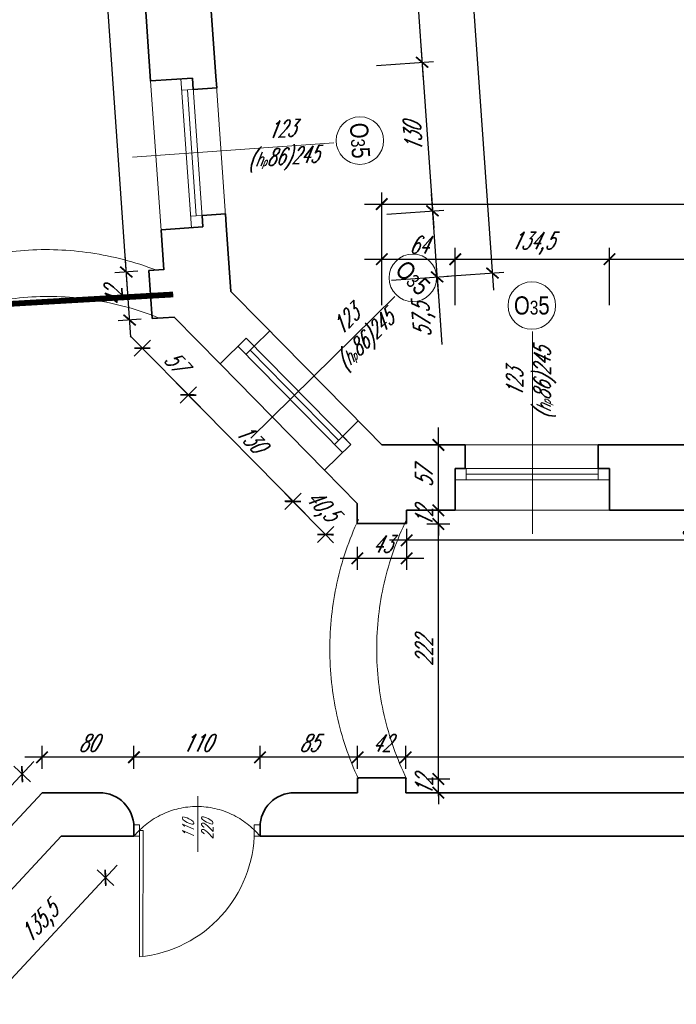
# Model space of a CAD drawing. Header units: millimetres. Extents: x 402 to 79005, y -7782 to 89952.
# Tile 88 of 256: x 22892 to 23465, y 21713 to 22571. Entities that reach past the tile are written whole.
import ezdxf

# ---------------------------------------------------------------- set-up
doc = ezdxf.new("R2010")
doc.units = ezdxf.units.MM
doc.header["$LTSCALE"] = 10
doc.linetypes.add('ACAD_ISO12W100', pattern=[21, 12, -3, 0, -3, 0, -3])
doc.linetypes.add('DASHED', pattern=[19.05, 12.7, -6.35])
doc.layers.get('0').update_dxf_attribs({"lineweight": 0})
doc.layers.get('Defpoints').update_dxf_attribs({"color": 253})
for name, color, linetype, lineweight in [('01 parter - ściany', 253, 'Continuous', 35), ('03-01_okna', 253, 'Continuous', 15), ('03_drzwi', 253, 'Continuous', 15), ('04-1_widok', 253, 'Continuous', 5), ('04-2_nad', 253, 'DASHED', 5), ('05-01_wymiary', 253, 'Continuous', 5), ('05-03_opis', 253, 'Continuous', 5)]:
    doc.layers.add(name, color=color, linetype=linetype, lineweight=lineweight)
doc.styles.add('ariel', font='ARIAL.TTF', dxfattribs={"width": 0.8})
doc.styles.add('ariel_wym', font='simplex.shx', dxfattribs={"width": 0.65, "oblique": 25})
doc.dimstyles.new('ariel 50', dxfattribs={"dimtxt": 15, "dimasz": 10, "dimexe": 10, "dimexo": 0, "dimgap": 5, "dimtad": 1, "dimdec": 1, "dimrnd": 0.5, "dimtxsty": 'ariel_wym', "dimblk": 'ARCHTICK', "dimcen": 2.5, "dimdle": 15, "dimazin": 0, "dimtfac": 1, "dimtdec": 1, "dimtix": 1, "dimtmove": 0, "dimatfit": 3, "dimldrblk": 'DOT', "dimfxl": 0, "dimarcsym": 0})
doc.dimstyles.new('ariel 50 wnętrze', dxfattribs={"dimtxt": 15, "dimasz": 10, "dimexe": 10, "dimexo": 0, "dimgap": 5, "dimtad": 1, "dimdec": 1, "dimrnd": 0.5, "dimtxsty": 'ariel_wym', "dimblk": 'ARCHTICK', "dimcen": 2.5, "dimdle": 15, "dimazin": 0, "dimtfac": 1, "dimtdec": 1, "dimtix": 1, "dimtmove": 0, "dimatfit": 3, "dimldrblk": 'DOT', "dimfxl": 0, "dimarcsym": 0})

# ---------------------------------------------------------------- blocks, each defined once
blk = doc.blocks.new('_ArchTick')
at = {"color": 0, "linetype": 'ByBlock', "const_width": 0.15}
blk.add_lwpolyline([(-0.5, -0.5), (0.5, 0.5)], dxfattribs=at)
blk = doc.blocks.new('*D2127')
at = {"layer": '05-01_wymiary', "color": 0, "lineweight": -2}
for p, q in [((23208.06, 22322.36), (23208.06, 22372.36)), ((23272.09, 22322.36), (23272.09, 22372.36)), ((23193.06, 22362.36), (23287.09, 22362.36))]:
    blk.add_line(p, q, dxfattribs=at)
at = {"layer": 'Defpoints', "color": 0}
for p in [(23272.09, 22362.36), (23208.06, 22200.69), (23272.09, 22143.69)]:
    blk.add_point(p, dxfattribs=at)
at = {"layer": '05-01_wymiary', "color": 0, "lineweight": -2, "xscale": 10, "yscale": 10, "zscale": 10, "rotation": 180}
blk.add_blockref('_ArchTick', (23208.06, 22362.36), dxfattribs=at)
at = {"layer": '05-01_wymiary', "color": 0, "lineweight": -2, "xscale": 10, "yscale": 10, "zscale": 10}
blk.add_blockref('_ArchTick', (23272.09, 22362.36), dxfattribs=at)
at = {"layer": '05-01_wymiary', "color": 0, "insert": (23240.07, 22374.86), "char_height": 15, "attachment_point": 5, "style": 'ariel_wym'}
blk.add_mtext('64', dxfattribs=at)
blk = doc.blocks.new('_Dot')
at = {"color": 0, "linetype": 'ByBlock', "lineweight": -2}
blk.add_line((-0.5, 0), (-1, 0), dxfattribs=at)
at = {"color": 0, "linetype": 'ByBlock', "const_width": 0.5}
blk.add_lwpolyline([(-0.25, 0, 1), (0.25, 0, 1)], format="xyb", close=True, dxfattribs=at)
blk = doc.blocks.new('*D2128')
at = {"layer": '05-01_wymiary', "color": 0, "lineweight": -2}
for p, q in [((23272.09, 22322.36), (23272.09, 22372.36)), ((23406.5, 22322.36), (23406.5, 22372.36)), ((23257.09, 22362.36), (23421.5, 22362.36))]:
    blk.add_line(p, q, dxfattribs=at)
at = {"layer": 'Defpoints', "color": 0}
for p in [(23406.5, 22362.36), (23272.09, 22143.69), (23406.5, 22143.69)]:
    blk.add_point(p, dxfattribs=at)
at = {"layer": '05-01_wymiary', "color": 0, "lineweight": -2, "xscale": 10, "yscale": 10, "zscale": 10, "rotation": 180}
blk.add_blockref('_ArchTick', (23272.09, 22362.36), dxfattribs=at)
at = {"layer": '05-01_wymiary', "color": 0, "lineweight": -2, "xscale": 10, "yscale": 10, "zscale": 10}
blk.add_blockref('_ArchTick', (23406.5, 22362.36), dxfattribs=at)
at = {"layer": '05-01_wymiary', "color": 0, "insert": (23339.3, 22376.29), "char_height": 15, "attachment_point": 5, "style": 'ariel_wym'}
blk.add_mtext('134,5', dxfattribs=at)
blk = doc.blocks.new('*D2129')
at = {"layer": '05-01_wymiary', "color": 0, "lineweight": -2}
for p, q in [((23406.5, 22322.36), (23406.5, 22372.36)), ((23598, 22322.36), (23598, 22372.36)), ((23391.5, 22362.36), (23613, 22362.36))]:
    blk.add_line(p, q, dxfattribs=at)
at = {"layer": 'Defpoints', "color": 0}
for p in [(23598, 22362.36), (23406.5, 22143.69), (23598, 22143.69)]:
    blk.add_point(p, dxfattribs=at)
at = {"layer": '05-01_wymiary', "color": 0, "lineweight": -2, "xscale": 10, "yscale": 10, "zscale": 10, "rotation": 180}
blk.add_blockref('_ArchTick', (23406.5, 22362.36), dxfattribs=at)
at = {"layer": '05-01_wymiary', "color": 0, "lineweight": -2, "xscale": 10, "yscale": 10, "zscale": 10}
blk.add_blockref('_ArchTick', (23598, 22362.36), dxfattribs=at)
at = {"layer": '05-01_wymiary', "color": 0, "insert": (23502.25, 22376.29), "char_height": 15, "attachment_point": 5, "style": 'ariel_wym'}
blk.add_mtext('191,5', dxfattribs=at)
blk = doc.blocks.new('*D2132')
at = {"layer": '05-01_wymiary', "color": 0, "lineweight": -2}
for p, q in [((23208.06, 22370.44), (23208.06, 22420.44)), ((23841.38, 22370.44), (23841.38, 22420.44)), ((23193.06, 22410.44), (23856.38, 22410.44))]:
    blk.add_line(p, q, dxfattribs=at)
at = {"layer": 'Defpoints', "color": 0}
for p in [(23841.38, 22410.44), (23208.06, 22200.69), (23841.38, 22200.69)]:
    blk.add_point(p, dxfattribs=at)
at = {"layer": '05-01_wymiary', "color": 0, "lineweight": -2, "xscale": 10, "yscale": 10, "zscale": 10, "rotation": 180}
blk.add_blockref('_ArchTick', (23208.06, 22410.44), dxfattribs=at)
at = {"layer": '05-01_wymiary', "color": 0, "lineweight": -2, "xscale": 10, "yscale": 10, "zscale": 10}
blk.add_blockref('_ArchTick', (23841.38, 22410.44), dxfattribs=at)
at = {"layer": '05-01_wymiary', "color": 0, "insert": (23524.72, 22424.37), "char_height": 15, "attachment_point": 5, "style": 'ariel_wym'}
blk.add_mtext('633,5', dxfattribs=at)
blk = doc.blocks.new('*D2529')
at = {"layer": '05-01_wymiary', "color": 0, "lineweight": -2}
for p, q in [((23228.94, 21918.51), (23228.94, 21938.51)), ((24054, 21918.51), (24054, 21938.51)), ((24069, 21928.51), (23213.94, 21928.51))]:
    blk.add_line(p, q, dxfattribs=at)
at = {"layer": 'Defpoints', "color": 0}
for p in [(23228.94, 21928.51), (23228.94, 21897.69), (24054, 21859.69)]:
    blk.add_point(p, dxfattribs=at)
at = {"layer": '05-01_wymiary', "color": 0, "lineweight": -2, "xscale": 10, "yscale": 10, "zscale": 10, "rotation": 180}
blk.add_blockref('_ArchTick', (23228.94, 21928.51), dxfattribs=at)
at = {"layer": '05-01_wymiary', "color": 0, "lineweight": -2, "xscale": 10, "yscale": 10, "zscale": 10}
blk.add_blockref('_ArchTick', (24054, 21928.51), dxfattribs=at)
at = {"layer": '05-01_wymiary', "color": 0, "insert": (23641.47, 21941.01), "char_height": 15, "attachment_point": 5, "style": 'ariel_wym'}
blk.add_mtext('825', dxfattribs=at)
blk = doc.blocks.new('*D2530')
at = {"layer": '05-01_wymiary', "color": 0, "lineweight": -2}
for p, q in [((23186.94, 21918.51), (23186.94, 21938.51)), ((23228.94, 21918.51), (23228.94, 21938.51)), ((23243.94, 21928.51), (23171.94, 21928.51))]:
    blk.add_line(p, q, dxfattribs=at)
at = {"layer": 'Defpoints', "color": 0}
for p in [(23186.94, 21928.51), (23186.94, 21897.69), (23228.94, 21897.69)]:
    blk.add_point(p, dxfattribs=at)
at = {"layer": '05-01_wymiary', "color": 0, "lineweight": -2, "xscale": 10, "yscale": 10, "zscale": 10, "rotation": 180}
blk.add_blockref('_ArchTick', (23186.94, 21928.51), dxfattribs=at)
at = {"layer": '05-01_wymiary', "color": 0, "lineweight": -2, "xscale": 10, "yscale": 10, "zscale": 10}
blk.add_blockref('_ArchTick', (23228.94, 21928.51), dxfattribs=at)
at = {"layer": '05-01_wymiary', "color": 0, "insert": (23207.94, 21941.01), "char_height": 15, "attachment_point": 5, "style": 'ariel_wym'}
blk.add_mtext('42', dxfattribs=at)
blk = doc.blocks.new('*D2531')
at = {"layer": '05-01_wymiary', "color": 0, "lineweight": -2}
for p, q in [((23101.94, 21918.51), (23101.94, 21938.51)), ((23186.94, 21918.51), (23186.94, 21938.51)), ((23201.94, 21928.51), (23086.94, 21928.51))]:
    blk.add_line(p, q, dxfattribs=at)
at = {"layer": 'Defpoints', "color": 0}
for p in [(23101.94, 21928.51), (23186.94, 21897.69), (23101.94, 21859.69)]:
    blk.add_point(p, dxfattribs=at)
at = {"layer": '05-01_wymiary', "color": 0, "lineweight": -2, "xscale": 10, "yscale": 10, "zscale": 10, "rotation": 180}
blk.add_blockref('_ArchTick', (23101.94, 21928.51), dxfattribs=at)
at = {"layer": '05-01_wymiary', "color": 0, "lineweight": -2, "xscale": 10, "yscale": 10, "zscale": 10}
blk.add_blockref('_ArchTick', (23186.94, 21928.51), dxfattribs=at)
at = {"layer": '05-01_wymiary', "color": 0, "insert": (23144.44, 21941.01), "char_height": 15, "attachment_point": 5, "style": 'ariel_wym'}
blk.add_mtext('85', dxfattribs=at)
blk = doc.blocks.new('*D2532')
at = {"layer": '05-01_wymiary', "color": 0, "lineweight": -2}
for p, q in [((22991.94, 21918.51), (22991.94, 21938.51)), ((23101.94, 21918.51), (23101.94, 21938.51)), ((23116.94, 21928.51), (22976.94, 21928.51))]:
    blk.add_line(p, q, dxfattribs=at)
at = {"layer": 'Defpoints', "color": 0}
for p in [(22991.94, 21928.51), (22991.94, 21859.69), (23101.94, 21859.69)]:
    blk.add_point(p, dxfattribs=at)
at = {"layer": '05-01_wymiary', "color": 0, "lineweight": -2, "xscale": 10, "yscale": 10, "zscale": 10, "rotation": 180}
blk.add_blockref('_ArchTick', (22991.94, 21928.51), dxfattribs=at)
at = {"layer": '05-01_wymiary', "color": 0, "lineweight": -2, "xscale": 10, "yscale": 10, "zscale": 10}
blk.add_blockref('_ArchTick', (23101.94, 21928.51), dxfattribs=at)
at = {"layer": '05-01_wymiary', "color": 0, "insert": (23046.94, 21941.01), "char_height": 15, "attachment_point": 5, "style": 'ariel_wym'}
blk.add_mtext('110', dxfattribs=at)
blk = doc.blocks.new('*D2533')
at = {"layer": '05-01_wymiary', "color": 0, "lineweight": -2}
for p, q in [((22911.94, 21918.51), (22911.94, 21938.51)), ((22991.94, 21918.51), (22991.94, 21938.51)), ((23006.94, 21928.51), (22896.94, 21928.51))]:
    blk.add_line(p, q, dxfattribs=at)
at = {"layer": 'Defpoints', "color": 0}
for p in [(22911.94, 21928.51), (22911.94, 21897.69), (22991.94, 21859.69)]:
    blk.add_point(p, dxfattribs=at)
at = {"layer": '05-01_wymiary', "color": 0, "lineweight": -2, "xscale": 10, "yscale": 10, "zscale": 10, "rotation": 180}
blk.add_blockref('_ArchTick', (22911.94, 21928.51), dxfattribs=at)
at = {"layer": '05-01_wymiary', "color": 0, "lineweight": -2, "xscale": 10, "yscale": 10, "zscale": 10}
blk.add_blockref('_ArchTick', (22991.94, 21928.51), dxfattribs=at)
at = {"layer": '05-01_wymiary', "color": 0, "insert": (22951.94, 21941.01), "char_height": 15, "attachment_point": 5, "style": 'ariel_wym'}
blk.add_mtext('80', dxfattribs=at)
blk = doc.blocks.new('*D2534')
at = {"layer": '05-01_wymiary', "color": 0, "lineweight": -2}
for p, q in [((22977.42, 21834.6), (22864.5, 21713.36)), ((22959.88, 21830.44), (22974.51, 21816.81)), ((22867.4, 21731.15), (22882.04, 21717.52))]:
    blk.add_line(p, q, dxfattribs=at)
at = {"layer": 'Defpoints', "color": 0}
for p in [(22928.47, 21859.69), (22836, 21760.4), (22874.72, 21724.33)]:
    blk.add_point(p, dxfattribs=at)
at = {"layer": '05-01_wymiary', "color": 0, "lineweight": -2, "xscale": 10, "yscale": 10, "zscale": 10}
for p, rotation in [((22967.19, 21823.62), 47.035505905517), ((22874.72, 21724.33), 227.035505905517)]:
    blk.add_blockref('_ArchTick', p, dxfattribs=dict(at, rotation=rotation))
at = {"layer": '05-01_wymiary', "color": 0, "insert": (22910.76, 21783.47), "char_height": 15, "attachment_point": 5, "rotation": 47.03551, "style": 'ariel_wym'}
blk.add_mtext('135,5', dxfattribs=at)
blk = doc.blocks.new('*D2538')
at = {"layer": '05-01_wymiary', "color": 0, "lineweight": -2}
for p, q in [((23257.34, 21909.69), (23257.34, 21919.69)), ((23247.34, 21909.69), (23267.34, 21909.69)), ((23257.34, 21897.69), (23257.34, 21909.69)), ((23247.34, 21897.69), (23267.34, 21897.69)), ((23257.34, 21897.69), (23257.34, 21887.69))]:
    blk.add_line(p, q, dxfattribs=at)
at = {"layer": 'Defpoints', "color": 0}
for p in [(23229.69, 21909.69), (23257.34, 21909.69), (23228.94, 21897.69)]:
    blk.add_point(p, dxfattribs=at)
at = {"layer": '05-01_wymiary', "color": 0, "lineweight": -2, "xscale": 10, "yscale": 10, "zscale": 10}
for p, rotation in [((23257.34, 21909.69), 270), ((23257.34, 21897.69), 90)]:
    blk.add_blockref('_ArchTick', p, dxfattribs=dict(at, rotation=rotation))
at = {"layer": '05-01_wymiary', "color": 0, "insert": (23244.84, 21903.69), "char_height": 15, "attachment_point": 5, "rotation": 90, "style": 'ariel_wym'}
blk.add_mtext('12', dxfattribs=at)
blk = doc.blocks.new('*D2539')
at = {"layer": '05-01_wymiary', "color": 0, "lineweight": -2}
for p, q in [((23257.34, 21894.69), (23257.34, 22146.79)), ((23247.34, 22131.79), (23267.34, 22131.79)), ((23247.34, 21909.69), (23267.34, 21909.69))]:
    blk.add_line(p, q, dxfattribs=at)
at = {"layer": 'Defpoints', "color": 0}
for p in [(23228.06, 22131.79), (23257.34, 22131.79), (23229.69, 21909.69)]:
    blk.add_point(p, dxfattribs=at)
at = {"layer": '05-01_wymiary', "color": 0, "lineweight": -2, "xscale": 10, "yscale": 10, "zscale": 10}
for p, rotation in [((23257.34, 22131.79), 90), ((23257.34, 21909.69), 270)]:
    blk.add_blockref('_ArchTick', p, dxfattribs=dict(at, rotation=rotation))
at = {"layer": '05-01_wymiary', "color": 0, "insert": (23244.84, 22020.74), "char_height": 15, "attachment_point": 5, "rotation": 90, "style": 'ariel_wym'}
blk.add_mtext('222', dxfattribs=at)
blk = doc.blocks.new('*D2540')
at = {"layer": '05-01_wymiary', "color": 0, "lineweight": -2}
for p, q in [((23257.34, 22143.69), (23257.34, 22153.69)), ((23247.34, 22143.69), (23267.34, 22143.69)), ((23257.34, 22131.79), (23257.34, 22143.69)), ((23247.34, 22131.79), (23267.34, 22131.79)), ((23257.34, 22131.79), (23257.34, 22121.79))]:
    blk.add_line(p, q, dxfattribs=at)
at = {"layer": 'Defpoints', "color": 0}
for p in [(23229.72, 22143.69), (23257.34, 22143.69), (23228.06, 22131.79)]:
    blk.add_point(p, dxfattribs=at)
at = {"layer": '05-01_wymiary', "color": 0, "lineweight": -2, "xscale": 10, "yscale": 10, "zscale": 10}
for p, rotation in [((23257.34, 22143.69), 270), ((23257.34, 22131.79), 90)]:
    blk.add_blockref('_ArchTick', p, dxfattribs=dict(at, rotation=rotation))
at = {"layer": '05-01_wymiary', "color": 0, "insert": (23244.84, 22137.74), "char_height": 15, "attachment_point": 5, "rotation": 90, "style": 'ariel_wym'}
blk.add_mtext('12', dxfattribs=at)
blk = doc.blocks.new('*D2541')
at = {"layer": '05-01_wymiary', "color": 0, "lineweight": -2}
for p, q in [((23257.34, 22128.69), (23257.34, 22215.69)), ((23247.34, 22200.69), (23267.34, 22200.69)), ((23247.34, 22143.69), (23267.34, 22143.69))]:
    blk.add_line(p, q, dxfattribs=at)
at = {"layer": 'Defpoints', "color": 0}
for p in [(23229.72, 22200.69), (23257.34, 22200.69), (23229.72, 22143.69)]:
    blk.add_point(p, dxfattribs=at)
at = {"layer": '05-01_wymiary', "color": 0, "lineweight": -2, "xscale": 10, "yscale": 10, "zscale": 10}
for p, rotation in [((23257.34, 22200.69), 90), ((23257.34, 22143.69), 270)]:
    blk.add_blockref('_ArchTick', p, dxfattribs=dict(at, rotation=rotation))
at = {"layer": '05-01_wymiary', "color": 0, "insert": (23244.84, 22172.19), "char_height": 15, "attachment_point": 5, "rotation": 90, "style": 'ariel_wym'}
blk.add_mtext('57', dxfattribs=at)
blk = doc.blocks.new('*D2546')
at = {"layer": '05-01_wymiary', "color": 0, "lineweight": -2}
for p, q in [((23229.69, 22127.52), (23229.69, 22107.52)), ((23732.87, 22127.52), (23732.87, 22107.52)), ((23747.87, 22117.52), (23214.69, 22117.52))]:
    blk.add_line(p, q, dxfattribs=at)
at = {"layer": 'Defpoints', "color": 0}
for p in [(23229.69, 22132.29), (23732.87, 22132.29), (23229.69, 22117.52)]:
    blk.add_point(p, dxfattribs=at)
at = {"layer": '05-01_wymiary', "color": 0, "lineweight": -2, "xscale": 10, "yscale": 10, "zscale": 10, "rotation": 180}
blk.add_blockref('_ArchTick', (23229.69, 22117.52), dxfattribs=at)
at = {"layer": '05-01_wymiary', "color": 0, "lineweight": -2, "xscale": 10, "yscale": 10, "zscale": 10}
blk.add_blockref('_ArchTick', (23732.87, 22117.52), dxfattribs=at)
at = {"layer": '05-01_wymiary', "color": 0, "insert": (23481.28, 22130.02), "char_height": 15, "attachment_point": 5, "style": 'ariel_wym'}
blk.add_mtext('503', dxfattribs=at)
blk = doc.blocks.new('*D2547')
at = {"layer": '05-01_wymiary', "color": 0, "lineweight": -2}
for p, q in [((23186.69, 22111.82), (23186.69, 22091.82)), ((23229.69, 22111.82), (23229.69, 22091.82)), ((23244.69, 22101.82), (23171.69, 22101.82))]:
    blk.add_line(p, q, dxfattribs=at)
at = {"layer": 'Defpoints', "color": 0}
for p in [(23186.69, 22132.29), (23229.69, 22132.29), (23186.69, 22101.82)]:
    blk.add_point(p, dxfattribs=at)
at = {"layer": '05-01_wymiary', "color": 0, "lineweight": -2, "xscale": 10, "yscale": 10, "zscale": 10, "rotation": 180}
blk.add_blockref('_ArchTick', (23186.69, 22101.82), dxfattribs=at)
at = {"layer": '05-01_wymiary', "color": 0, "lineweight": -2, "xscale": 10, "yscale": 10, "zscale": 10}
blk.add_blockref('_ArchTick', (23229.69, 22101.82), dxfattribs=at)
at = {"layer": '05-01_wymiary', "color": 0, "insert": (23208.19, 22114.32), "char_height": 15, "attachment_point": 5, "style": 'ariel_wym'}
blk.add_mtext('43', dxfattribs=at)
blk = doc.blocks.new('*D1948')
at = {"layer": '05-01_wymiary', "color": 0, "lineweight": -2}
for p, q in [((23227.46, 22758.87), (23244.24, 22518.96)), ((23188.61, 22741.12), (23238.48, 22744.6)), ((23203.29, 22531.13), (23253.17, 22534.62))]:
    blk.add_line(p, q, dxfattribs=at)
at = {"layer": 'Defpoints', "color": 0}
for p in [(22991.9, 22727.36), (23243.19, 22533.92), (23006.58, 22517.37)]:
    blk.add_point(p, dxfattribs=at)
at = {"layer": '05-01_wymiary', "color": 0, "lineweight": -2, "xscale": 10, "yscale": 10, "zscale": 10}
for p, rotation in [((23228.51, 22743.91), 94.00000000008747), ((23243.19, 22533.92), 274.0000000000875)]:
    blk.add_blockref('_ArchTick', p, dxfattribs=dict(at, rotation=rotation))
at = {"layer": '05-01_wymiary', "color": 0, "insert": (23221.96, 22637.94), "char_height": 15, "attachment_point": 5, "rotation": 94, "style": 'ariel_wym'}
blk.add_mtext('210,5', dxfattribs=at)
blk = doc.blocks.new('*D1949')
at = {"layer": '05-01_wymiary', "color": 0, "lineweight": -2}
for p, q in [((23242.15, 22548.88), (23253.29, 22389.52)), ((23203.29, 22531.13), (23253.17, 22534.62)), ((23212.34, 22401.69), (23262.22, 22405.18))]:
    blk.add_line(p, q, dxfattribs=at)
at = {"layer": 'Defpoints', "color": 0}
for p in [(23006.58, 22517.37), (23252.24, 22404.48), (23015.63, 22387.94)]:
    blk.add_point(p, dxfattribs=at)
at = {"layer": '05-01_wymiary', "color": 0, "lineweight": -2, "xscale": 10, "yscale": 10, "zscale": 10}
for p, rotation in [((23243.19, 22533.92), 94.00000000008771), ((23252.24, 22404.48), 274.0000000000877)]:
    blk.add_blockref('_ArchTick', p, dxfattribs=dict(at, rotation=rotation))
at = {"layer": '05-01_wymiary', "color": 0, "insert": (23235.25, 22468.33), "char_height": 15, "attachment_point": 5, "rotation": 94, "style": 'ariel_wym'}
blk.add_mtext('130', dxfattribs=at)
blk = doc.blocks.new('*D1950')
at = {"layer": '05-01_wymiary', "color": 0, "lineweight": -2}
for p, q in [((23251.2, 22419.44), (23257.31, 22331.99)), ((23212.34, 22401.69), (23262.22, 22405.18)), ((23216.36, 22344.16), (23266.24, 22347.65)), ((23256.27, 22346.95), (23260.39, 22287.95))]:
    blk.add_line(p, q, dxfattribs=at)
at = {"layer": 'Defpoints', "color": 0}
for p in [(23015.63, 22387.94), (23256.27, 22346.95), (23076.52, 22334.38)]:
    blk.add_point(p, dxfattribs=at)
at = {"layer": '05-01_wymiary', "color": 0, "lineweight": -2, "xscale": 10, "yscale": 10, "zscale": 10}
for p, rotation in [((23252.24, 22404.48), 94.00000000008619), ((23256.27, 22346.95), 274.0000000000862)]:
    blk.add_blockref('_ArchTick', p, dxfattribs=dict(at, rotation=rotation))
at = {"layer": '05-01_wymiary', "color": 0, "insert": (23244.94, 22309.25), "char_height": 15, "attachment_point": 5, "rotation": 94, "style": 'ariel_wym'}
blk.add_mtext('57,5', dxfattribs=at)
blk = doc.blocks.new('*D1951')
at = {"layer": '05-01_wymiary', "color": 0, "lineweight": -2}
for p, q in [((23305.56, 22335.36), (23189.39, 23996.59)), ((23150.54, 23978.84), (23200.41, 23982.33)), ((23264.61, 22347.54), (23314.49, 22351.02))]:
    blk.add_line(p, q, dxfattribs=at)
at = {"layer": 'Defpoints', "color": 0}
for p in [(23190.44, 23981.63), (22962.45, 23965.69), (23076.52, 22334.38)]:
    blk.add_point(p, dxfattribs=at)
at = {"layer": '05-01_wymiary', "color": 0, "lineweight": -2, "xscale": 10, "yscale": 10, "zscale": 10}
for p, rotation in [((23190.44, 23981.63), 94.00000000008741), ((23304.51, 22350.33), 274.0000000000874)]:
    blk.add_blockref('_ArchTick', p, dxfattribs=dict(at, rotation=rotation))
at = {"layer": '05-01_wymiary', "color": 0, "insert": (23233.58, 23165.01), "char_height": 15, "attachment_point": 5, "rotation": 94, "style": 'ariel_wym'}
blk.add_mtext('1635,5', dxfattribs=at)
blk = doc.blocks.new('*D1952')
at = {"layer": '05-01_wymiary', "color": 0, "lineweight": -2}
for p, q in [((22989.31, 22294.37), (22984.28, 22366.2)), ((22995.31, 22351.93), (22975.35, 22350.53)), ((22998.24, 22310.03), (22978.28, 22308.64))]:
    blk.add_line(p, q, dxfattribs=at)
at = {"layer": 'Defpoints', "color": 0}
for p in [(22985.33, 22351.23), (23005.07, 22352.61), (23008, 22310.72)]:
    blk.add_point(p, dxfattribs=at)
at = {"layer": '05-01_wymiary', "color": 0, "lineweight": -2, "xscale": 10, "yscale": 10, "zscale": 10}
for p, rotation in [((22985.33, 22351.23), 94.00000000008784), ((22988.26, 22309.33), 274.0000000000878)]:
    blk.add_blockref('_ArchTick', p, dxfattribs=dict(at, rotation=rotation))
at = {"layer": '05-01_wymiary', "color": 0, "insert": (22974.33, 22329.41), "char_height": 15, "attachment_point": 5, "rotation": 94, "style": 'ariel_wym'}
blk.add_mtext('42', dxfattribs=at)
blk = doc.blocks.new('*D1953')
at = {"layer": '05-01_wymiary', "color": 0, "lineweight": -2}
for p, q in [((22986.38, 22336.27), (22921.28, 23267.18)), ((22932.3, 23252.92), (22912.35, 23251.52)), ((22995.31, 22351.93), (22975.35, 22350.53))]:
    blk.add_line(p, q, dxfattribs=at)
at = {"layer": 'Defpoints', "color": 0}
for p in [(22922.33, 23252.22), (22942.07, 23253.6), (23005.07, 22352.61)]:
    blk.add_point(p, dxfattribs=at)
at = {"layer": '05-01_wymiary', "color": 0, "lineweight": -2, "xscale": 10, "yscale": 10, "zscale": 10}
for p, rotation in [((22922.33, 23252.22), 94.00000000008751), ((22985.33, 22351.23), 274.0000000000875)]:
    blk.add_blockref('_ArchTick', p, dxfattribs=dict(at, rotation=rotation))
at = {"layer": '05-01_wymiary', "color": 0, "insert": (22941.36, 22800.85), "char_height": 15, "attachment_point": 5, "rotation": 94, "style": 'ariel_wym'}
blk.add_mtext('903', dxfattribs=at)
blk = doc.blocks.new('*D2040')
at = {"layer": '05-01_wymiary', "color": 0, "lineweight": -2}
for p, q in [((22796.19, 21808.49), (22904.78, 21924.88)), ((22901.86, 21907.09), (22887.24, 21920.73)), ((22813.74, 21812.64), (22799.11, 21826.28))]:
    blk.add_line(p, q, dxfattribs=at)
at = {"layer": 'Defpoints', "color": 0}
for p in [(22894.55, 21913.91), (22911.94, 21897.69), (22823.81, 21803.24)]:
    blk.add_point(p, dxfattribs=at)
at = {"layer": '05-01_wymiary', "color": 0, "lineweight": -2, "xscale": 10, "yscale": 10, "zscale": 10}
for p, rotation in [((22894.55, 21913.91), 46.9859987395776), ((22806.43, 21819.46), 226.9859987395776)]:
    blk.add_blockref('_ArchTick', p, dxfattribs=dict(at, rotation=rotation))
at = {"layer": '05-01_wymiary', "color": 0, "insert": (22841.35, 21875.21), "char_height": 15, "attachment_point": 5, "rotation": 46.986, "style": 'ariel_wym'}
blk.add_mtext('129', dxfattribs=at)
blk = doc.blocks.new('*D2042')
at = {"layer": '05-01_wymiary', "color": 0, "lineweight": -2}
for p, q in [((22988.81, 22295.56), (23049.94, 22233.42)), ((23006.46, 22291.88), (22992.2, 22277.85)), ((23046.55, 22251.13), (23032.29, 22237.1))]:
    blk.add_line(p, q, dxfattribs=at)
at = {"layer": 'Defpoints', "color": 0}
for p in [(23026.96, 22312.04), (23067.04, 22271.29), (23039.42, 22244.12)]:
    blk.add_point(p, dxfattribs=at)
at = {"layer": '05-01_wymiary', "color": 0, "lineweight": -2, "xscale": 10, "yscale": 10, "zscale": 10}
for p, rotation in [((22999.33, 22284.86), 134.5336667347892), ((23039.42, 22244.12), 314.5336667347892)]:
    blk.add_blockref('_ArchTick', p, dxfattribs=dict(at, rotation=rotation))
at = {"layer": '05-01_wymiary', "color": 0, "insert": (23028.29, 22273.26), "char_height": 15, "attachment_point": 5, "rotation": 314.53367, "style": 'ariel_wym'}
blk.add_mtext('57', dxfattribs=at)
blk = doc.blocks.new('*D2043')
at = {"layer": '05-01_wymiary', "color": 0, "lineweight": -2}
for p, q in [((23028.9, 22254.81), (23141.11, 22140.76)), ((23046.55, 22251.13), (23032.29, 22237.1)), ((23137.72, 22158.46), (23123.46, 22144.43))]:
    blk.add_line(p, q, dxfattribs=at)
at = {"layer": 'Defpoints', "color": 0}
for p in [(23067.04, 22271.29), (23158.22, 22178.63), (23130.59, 22151.45)]:
    blk.add_point(p, dxfattribs=at)
at = {"layer": '05-01_wymiary', "color": 0, "lineweight": -2, "xscale": 10, "yscale": 10, "zscale": 10}
for p, rotation in [((23039.42, 22244.12), 134.5336667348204), ((23130.59, 22151.45), 314.5336667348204)]:
    blk.add_blockref('_ArchTick', p, dxfattribs=dict(at, rotation=rotation))
at = {"layer": '05-01_wymiary', "color": 0, "insert": (23093.92, 22206.55), "char_height": 15, "attachment_point": 5, "rotation": 314.53367, "style": 'ariel_wym'}
blk.add_mtext('130', dxfattribs=at)
blk = doc.blocks.new('*D2044')
at = {"layer": '05-01_wymiary', "color": 0, "lineweight": -2}
for p, q in [((23137.72, 22158.46), (23123.46, 22144.43)), ((23130.59, 22151.45), (23123.58, 22158.58)), ((23130.59, 22151.45), (23159.06, 22122.51)), ((23166.19, 22129.52), (23151.93, 22115.5)), ((23159.06, 22122.51), (23166.08, 22115.38))]:
    blk.add_line(p, q, dxfattribs=at)
at = {"layer": 'Defpoints', "color": 0}
for p in [(23158.22, 22178.63), (23186.69, 22149.69), (23159.06, 22122.51)]:
    blk.add_point(p, dxfattribs=at)
at = {"layer": '05-01_wymiary', "color": 0, "lineweight": -2, "xscale": 10, "yscale": 10, "zscale": 10}
for p, rotation in [((23130.59, 22151.45), 314.5336667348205), ((23159.06, 22122.51), 134.5336667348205)]:
    blk.add_blockref('_ArchTick', p, dxfattribs=dict(at, rotation=rotation))
at = {"layer": '05-01_wymiary', "color": 0, "insert": (23154.76, 22146.75), "char_height": 15, "attachment_point": 5, "rotation": 314.53367, "style": 'ariel_wym'}
blk.add_mtext('40,5', dxfattribs=at)

msp = doc.modelspace()

# ---------------------------------------------------------------- linework, layer by layer
at = {"layer": '01 parter - ściany'}
for p, q in [((23063.427, 22521.595), (23048.743, 22731.583)), ((23006.583, 22517.374), (22991.899, 22727.361)), ((23006.566, 22517.619), (23042.977, 22520.165)), ((23015.634, 22387.936), (23052.045, 22390.482)), ((23018.058, 22353.275), (23015.651, 22387.691)), ((23076.518, 22334.384), (23072.495, 22391.912)), ((23018.041, 22353.52), (23005.072, 22352.613)), ((23005.072, 22352.613), (23008.002, 22310.715)), ((23103.399, 22307.062), (23076.518, 22334.384)), ((23008.002, 22310.715), (23026.956, 22312.041)), ((23067.044, 22271.295), (23026.956, 22312.041)), ((23089.781, 22293.664), (23067.044, 22271.295)), ((23208.055, 22200.689), (23194.572, 22214.393)), ((23180.954, 22200.995), (23158.217, 22178.626)), ((23272.051, 22200.689), (23208.055, 22200.689)), ((23597.969, 22200.689), (23406.551, 22200.689)), ((23597.969, 22200.689), (23406.551, 22200.689)), ((23272.051, 22143.689), (23272.051, 22180.189)), ((23406.551, 22143.689), (23406.551, 22180.189)), ((23406.551, 22143.689), (23406.551, 22180.189)), ((23406.551, 22143.689), (23406.551, 22180.189)), ((23186.687, 22149.689), (23158.217, 22178.626)), ((23186.687, 22149.689), (23186.687, 22132.292)), ((23229.687, 22132.292), (23229.722, 22143.689)), ((23272.087, 22143.689), (23229.722, 22143.689)), ((23598.004, 22143.689), (23406.504, 22143.689)), ((23186.687, 22132.292), (23229.687, 22132.292)), ((23186.935, 21897.689), (23186.935, 21910.689)), ((23186.935, 21910.689), (23228.935, 21910.689)), ((23228.935, 21910.689), (23228.935, 21897.689)), ((22823.896, 21803.161), (22911.935, 21897.689)), ((22961.935, 21897.689), (22911.935, 21897.689)), ((23186.935, 21897.689), (23131.935, 21897.689)), ((24023.997, 21897.689), (23228.935, 21897.689)), ((22991.935, 21867.689), (22991.935, 21859.689)), ((23101.935, 21867.689), (23101.935, 21859.689)), ((22835.997, 21760.398), (22928.472, 21859.689)), ((22991.935, 21859.689), (22928.472, 21859.689)), ((23758.997, 21859.689), (23101.935, 21859.689))]:
    msp.add_line(p, q, dxfattribs=at)
for points in [[(23042.977, 22520.165), (23043.675, 22510.19), (23064.125, 22511.62), (23063.427, 22521.595)], [(23052.045, 22390.482), (23051.348, 22400.458), (23071.798, 22401.888), (23072.495, 22391.912)], [(23089.781, 22293.664), (23096.794, 22286.536), (23110.412, 22299.934), (23103.399, 22307.062)], [(23180.954, 22200.995), (23173.94, 22208.124), (23187.558, 22221.522), (23194.572, 22214.393)], [(23272.051, 22180.189), (23280.783, 22180.189), (23280.783, 22200.689), (23270.783, 22200.689)], [(23406.551, 22180.189), (23396.551, 22180.189), (23396.551, 22200.689), (23406.551, 22200.689)]]:
    msp.add_lwpolyline(points, dxfattribs=at)
for centre, start, end in [((22961.935, 21867.689), 0, 90), ((23131.935, 21867.689), 90, 180)]:
    msp.add_arc(centre, 30, start, end, dxfattribs=at)
at = {"layer": '03-01_okna', "linetype": 'Continuous', "lineweight": 0}
for p, q in [((23042.07, 22389.784), (23033.001, 22519.468)), ((23052.045, 22390.482), (23042.977, 22520.165)), ((23063.427, 22521.595), (23072.495, 22391.912)), ((23043.675, 22510.19), (23033.699, 22509.492)), ((23046.36, 22400.109), (23038.687, 22509.841)), ((23051.348, 22400.458), (23041.372, 22399.76)), ((23194.572, 22214.393), (23103.399, 22307.062)), ((23180.954, 22200.995), (23089.781, 22293.664)), ((23173.825, 22193.982), (23082.653, 22286.651)), ((23096.794, 22286.536), (23089.666, 22279.523)), ((23170.376, 22204.617), (23093.23, 22283.029)), ((23173.94, 22208.124), (23166.812, 22201.11)), ((23272.051, 22200.689), (23406.551, 22200.689)), ((23272.051, 22180.189), (23406.551, 22180.189)), ((23281.651, 22170.189), (23281.651, 22180.189)), ((23396.551, 22170.189), (23396.551, 22180.189)), ((23281.651, 22175.189), (23396.551, 22175.189)), ((23272.051, 22170.189), (23406.551, 22170.189))]:
    msp.add_line(p, q, dxfattribs=at)
at = {"layer": '03_drzwi'}
for p, q in [((23047.746, 21846.304), (23047.746, 21894.781)), ((22991.935, 21869.689), (22996.935, 21869.689)), ((22996.935, 21869.689), (22996.935, 21859.689)), ((22996.935, 21864.689), (22996.935, 21754.689)), ((22999.935, 21864.689), (22996.935, 21864.689)), ((22999.935, 21864.689), (22999.894, 21755.017)), ((23096.935, 21859.689), (23096.935, 21869.689)), ((23096.935, 21869.689), (23101.935, 21869.689)), ((22996.935, 21859.689), (22991.935, 21859.689)), ((23101.935, 21859.689), (23096.935, 21859.689))]:
    msp.add_line(p, q, dxfattribs=at)
msp.add_arc((22986.187, 21864.915), 110.749, 275.569693, 359.882929, dxfattribs=at)
at = {"layer": '04-1_widok'}
for p, q in [((23015.651, 22387.691), (23006.583, 22517.374)), ((23158.217, 22178.626), (23067.044, 22271.295)), ((23406.587, 22143.689), (23272.087, 22143.689))]:
    msp.add_line(p, q, dxfattribs=at)
at = {"layer": '04-2_nad', "ltscale": 2}
for centre, radius, start, end in [((22915.279, 22102.849), 267.892, 69.050339, 118.949661), ((22917.438, 22071.972), 257.917, 68.015061, 119.984939), ((23430.578, 22022.691), 267.892, 155.050339, 204.949661), ((23461.531, 22022.691), 257.917, 154.015061, 205.984939), ((23046.935, 21814.404), 71.244, 39.46651, 140.53349)]:
    msp.add_arc(centre, radius, start, end, dxfattribs=at)
at = {"layer": '05-03_opis', "lineweight": 0}
for p, q in [((22990.765, 22451.356), (23166.354, 22463.634)), ((23093.822, 22206.456), (23219.295, 22329.902)), ((23339.301, 22123.304), (23339.301, 22299.322))]:
    msp.add_line(p, q, dxfattribs=at)
at = {"layer": '05-03_opis', "linetype": 'ACAD_ISO12W100', "ltscale": 5, "const_width": 5}
msp.add_lwpolyline([(22759.257, 22316.318), (23026.231, 22331.664)], dxfattribs=at)
at = {"layer": '05-03_opis', "lineweight": 0}
for centre in [(23188.953, 22465.715), (23235.118, 22346.171), (23338.801, 22322.011)]:
    msp.add_circle(centre, 20.689, dxfattribs=at)

# ---------------------------------------------------------------- texts
at = {"layer": '03_drzwi', "insert": (23034.375, 21857.116), "char_height": 10, "width": 46.17517, "attachment_point": 1, "rotation": 90.566439, "style": 'ariel_wym'}
msp.add_mtext('110\\P220', dxfattribs=at)
at = {"layer": '05-03_opis', "lineweight": 0, "attachment_point": 5}
for s, insert, char_height, width, rotation, style in [('123\\P({\\H0.8333x;h\\H0.6x;p}86)245', (23121.506, 22461.571), 14.4, 62.66128, 4, 'ariel_wym'), ('O{\\H0.7576x;3}5', (23188.953, 22465.715), 15.84, 75.19353, 274, 'ariel'), ('O{\\H0.7576x;3}5', (23235.118, 22346.171), 15.84, 75.19353, 314.533667, 'ariel'), ('123\\P({\\H0.8333x;h\\H0.6x;p}86)245', (23186.55, 22299.188), 14.4, 62.66128, 44.533667, 'ariel_wym'), ('123\\P({\\H0.8333x;h\\H0.6x;p}86)245', (23338.23, 22254.439), 14.4, 62.66128, 90, 'ariel_wym')]:
    msp.add_mtext(s, dxfattribs=dict(at, insert=insert, char_height=char_height, width=width, rotation=rotation, style=style))
at = {"layer": '05-03_opis', "lineweight": 0, "insert": (23338.801, 22322.011), "char_height": 15.84, "width": 75.19353, "attachment_point": 5, "style": 'ariel'}
msp.add_mtext('O{\\H0.7576x;3}5', dxfattribs=at)

# ---------------------------------------------------------------- dimensions: what is measured, and where the dimension line sits
at = {"layer": '05-01_wymiary'}
for base, p1, p2, angle, dimstyle, picture, middle in [((23190.439, 23981.632), (23076.518, 22334.384), (22962.446, 23965.689), 94, 'ariel 50', '*D1951', (23233.58, 23165.008)), ((22985.33, 22351.233), (23008.002, 22310.715), (23005.072, 22352.613), 94, 'ariel 50 wnętrze', '*D1952', (22974.325, 22329.412)), ((23257.336, 21909.689), (23228.935, 21897.689), (23229.687, 21909.689), 90, 'ariel 50 wnętrze', '*D2538', (23244.836, 21903.689))]:
    dim = msp.add_linear_dim(base=base, p1=p1, p2=p2, angle=angle, dimstyle=dimstyle, dxfattribs=at)
    dim.commit()
    dim.dimension.update_dxf_attribs({"geometry": picture, "text_midpoint": middle})
for base, p1, p2, angle, dimstyle, picture, middle in [((22922.327, 23252.22), (23005.072, 22352.613), (22942.069, 23253.6), 94, 'ariel 50 wnętrze', '*D1953', (22941.359, 22800.854)), ((23243.193, 22533.919), (22991.899, 22727.361), (23006.583, 22517.374), 94, 'ariel 50', '*D1948', (23221.957, 22637.941)), ((23252.244, 22404.481), (23006.583, 22517.374), (23015.634, 22387.936), 94, 'ariel 50', '*D1949', (23235.249, 22468.328)), ((23130.593, 22151.448), (23067.044, 22271.295), (23158.217, 22178.626), 134.533667, 'ariel 50 wnętrze', '*D2043', (23093.917, 22206.549)), ((23257.336, 22200.689), (23229.722, 22143.689), (23229.722, 22200.689), 90, 'ariel 50 wnętrze', '*D2541', (23244.836, 22172.189)), ((23159.063, 22122.511), (23158.217, 22178.626), (23186.687, 22149.689), 134.533667, 'ariel 50 wnętrze', '*D2044', (23154.757, 22146.748)), ((23257.336, 22143.689), (23228.059, 22131.792), (23229.722, 22143.689), 90, 'ariel 50 wnętrze', '*D2540', (23244.836, 22137.741)), ((23257.336, 22131.792), (23229.687, 21909.689), (23228.059, 22131.792), 90, 'ariel 50 wnętrze', '*D2539', (23244.836, 22020.741))]:
    dim = msp.add_linear_dim(base=base, p1=p1, p2=p2, angle=angle, dimstyle=dimstyle, override={"dimtmove": 1}, dxfattribs=at)
    dim.commit()
    dim.dimension.update_dxf_attribs({"geometry": picture, "text_midpoint": middle})
for base, p2, picture, middle in [((23841.375, 22410.437), (23841.375, 22200.689), '*D2132', (23524.715, 22424.366)), ((23272.087, 22362.36), (23272.087, 22143.689), '*D2127', (23240.071, 22374.86))]:
    dim = msp.add_linear_dim(base=base, p1=(23208.055, 22200.689), p2=p2, dimstyle='ariel 50', dxfattribs=at)
    dim.commit()
    dim.dimension.update_dxf_attribs({"geometry": picture, "text_midpoint": middle})
dim = msp.add_linear_dim(base=(23256.267, 22346.954), p1=(23015.634, 22387.936), p2=(23076.518, 22334.384), angle=94, dimstyle='ariel 50', override={"dimtmove": 1}, dxfattribs=at)
dim.commit()
dim.dimension.update_dxf_attribs({"geometry": '*D1950', "text_midpoint": (23258.836, 22310.217), "dimtype": 160})
for base, p1, p2, dimstyle, picture, middle in [((23406.504, 22362.36), (23272.087, 22143.689), (23406.504, 22143.689), 'ariel 50', '*D2128', (23339.295, 22376.288)), ((23598.004, 22362.36), (23406.504, 22143.689), (23598.004, 22143.689), 'ariel 50', '*D2129', (23502.254, 22376.288)), ((23229.687, 22117.525), (23732.869, 22132.292), (23229.687, 22132.292), 'ariel 50 wnętrze', '*D2546', (23481.278, 22130.025)), ((23186.687, 22101.823), (23229.687, 22132.292), (23186.687, 22132.292), 'ariel 50 wnętrze', '*D2547', (23208.187, 22114.323)), ((22911.935, 21928.512), (22991.935, 21859.689), (22911.935, 21897.689), 'ariel 50 wnętrze', '*D2533', (22951.935, 21941.012)), ((22991.935, 21928.512), (23101.935, 21859.689), (22991.935, 21859.689), 'ariel 50 wnętrze', '*D2532', (23046.935, 21941.012)), ((23101.935, 21928.512), (23186.935, 21897.689), (23101.935, 21859.689), 'ariel 50 wnętrze', '*D2531', (23144.435, 21941.012)), ((23186.935, 21928.512), (23228.935, 21897.689), (23186.935, 21897.689), 'ariel 50 wnętrze', '*D2530', (23207.935, 21941.012)), ((23228.935, 21928.512), (24053.997, 21859.689), (23228.935, 21897.689), 'ariel 50 wnętrze', '*D2529', (23641.466, 21941.012))]:
    dim = msp.add_linear_dim(base=base, p1=p1, p2=p2, dimstyle=dimstyle, override={"dimtmove": 1}, dxfattribs=at)
    dim.commit()
    dim.dimension.update_dxf_attribs({"geometry": picture, "text_midpoint": middle})
for p1, p2, distance, picture, middle in [((23026.956, 22312.041), (23067.044, 22271.295), -38.752, '*D2042', (23028.287, 22273.257)), ((22823.814, 21803.237), (22911.935, 21897.689), 23.78, '*D2040', (22841.347, 21875.212)), ((22928.472, 21859.689), (22835.997, 21760.398), 52.915, '*D2534', (22910.764, 21783.472))]:
    dim = msp.add_aligned_dim(p1=p1, p2=p2, distance=distance, dimstyle='ariel 50 wnętrze', dxfattribs=at)
    dim.commit()
    dim.dimension.update_dxf_attribs({"geometry": picture, "text_midpoint": middle})

doc.saveas('drawing.dxf')
